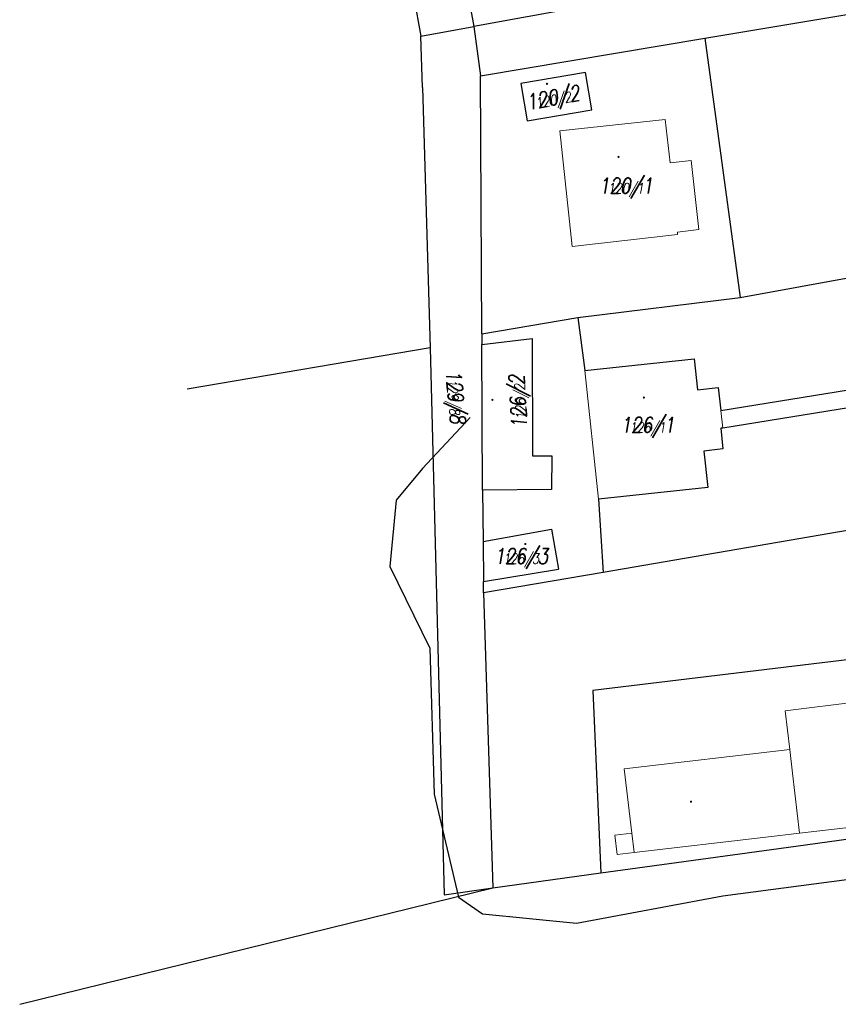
# Model space of a CAD drawing. Header units: feet. Extents: x -783217 to -782936, y -1044805 to -1043930.
# Tile 61 of 81: x -783102 to -783038, y -1044313 to -1044236. Entities that reach past the tile are written whole.
import ezdxf
from ezdxf.enums import TextEntityAlignment as Align

# ---------------------------------------------------------------- set-up
doc = ezdxf.new("R2010")
doc.units = ezdxf.units.FT
doc.header["$MEASUREMENT"] = 0
doc.layers.add('KN_hranice pozemků', color=140, linetype='Continuous', lineweight=30)
doc.layers.add('KN_slučky', color=253, linetype='Continuous', lineweight=9)
for name, color, linetype in [('KN_POZEMKY 500', 140, 'Continuous'), ('KN_značky kultur', 7, 'Continuous'), ('KN_čísla pozemků', 140, 'Continuous'), ('S_CETIN_METALIKA', 6, 'SDELSPOJO')]:
    doc.layers.add(name, color=color, linetype=linetype)
doc.styles.add('RomanD', font='romand.shx', dxfattribs={"width": 0.7, "oblique": 10})
doc.linetypes.add('SDELSPOJO', pattern='A,7,-6,[31,civil.shx,S=1,R=0,X=0,Y=0],-6', length=19)

# ---------------------------------------------------------------- blocks, each defined once
blk = doc.blocks.new('4.02_1')
at = {"layer": 'KN_značky kultur', "linetype": 'Continuous'}
h = blk.add_hatch(color=256, dxfattribs=at)
edge = h.paths.add_edge_path()
edge.add_arc((0, 0), 0.175, 0, 360)

msp = doc.modelspace()

# ---------------------------------------------------------------- linework, layer by layer
at = {"layer": 'KN_hranice pozemků', "linetype": 'Continuous'}
for p, q in [((-783075.043, -1044214.031), (-783070.77, -1044237.67)), ((-783070.66, -1044214.75), (-783066.64, -1044236.92)), ((-783048.67, -1044237.84), (-783007.54, -1044230.93)), ((-783048.74, -1044233.67), (-783066.64, -1044236.92)), ((-783070.77, -1044237.67), (-783066.64, -1044236.92)), ((-783066.64, -1044236.92), (-783066.13, -1044240.77)), ((-783070.65, -1044241.69), (-783070.77, -1044237.67)), ((-783066.13, -1044240.77), (-783048.67, -1044237.84)), ((-783048.67, -1044237.84), (-783045.92, -1044258.04)), ((-783066.03, -1044260.85), (-783066.13, -1044240.77)), ((-783057.96, -1044240.51), (-783062.99, -1044241.36)), ((-783057.47, -1044243.42), (-783057.96, -1044240.51)), ((-783070.65, -1044241.69), (-783070.05, -1044261.95)), ((-783062.99, -1044241.36), (-783062.5, -1044244.27)), ((-783062.5, -1044244.27), (-783057.47, -1044243.42)), ((-783045.92, -1044258.04), (-783008.34, -1044251.11)), ((-783058.54, -1044259.58), (-783045.92, -1044258.04)), ((-783066.03, -1044260.85), (-783058.54, -1044259.58)), ((-783058.54, -1044259.58), (-783058.01, -1044263.72)), ((-783047.42, -1044266.83), (-783007.66, -1044260.42)), ((-783066.03, -1044260.85), (-783066.02, -1044261.68)), ((-783070.05, -1044261.95), (-783088.963, -1044265.161)), ((-783070.05, -1044261.95), (-783068.96, -1044304.53)), ((-783066.02, -1044261.68), (-783062.11, -1044261.22)), ((-783065.98, -1044273.02), (-783066.02, -1044261.68)), ((-783062.11, -1044261.22), (-783062.07, -1044270.36)), ((-783007.56, -1044261.82), (-783047.27, -1044268.19)), ((-783058.01, -1044263.72), (-783049.49, -1044262.81)), ((-783049.49, -1044262.81), (-783049.23, -1044265.22)), ((-783049.23, -1044265.22), (-783047.61, -1044265.04)), ((-783047.61, -1044265.04), (-783047.42, -1044266.83)), ((-783047.27, -1044268.19), (-783047.42, -1044268.2)), ((-783047.42, -1044268.2), (-783047.25, -1044269.82)), ((-783062.07, -1044270.36), (-783060.57, -1044270.35)), ((-783060.57, -1044270.35), (-783060.6, -1044272.98)), ((-783047.25, -1044269.82), (-783048.73, -1044269.98)), ((-783048.73, -1044269.98), (-783048.43, -1044272.83)), ((-783013.65, -1044272.07), (-783056.57, -1044279.43)), ((-783060.6, -1044272.98), (-783065.98, -1044273.02)), ((-783065.98, -1044273.02), (-783065.91, -1044277.03)), ((-783048.43, -1044272.83), (-783056.94, -1044273.74)), ((-783056.94, -1044273.74), (-783056.57, -1044279.43)), ((-783065.91, -1044277.03), (-783060.59, -1044276.07)), ((-783060.59, -1044276.07), (-783060.06, -1044279.17)), ((-783065.91, -1044277.03), (-783065.89, -1044280.13)), ((-783065.89, -1044280.13), (-783060.06, -1044279.17)), ((-783056.57, -1044279.43), (-783065.88, -1044281.03)), ((-783065.88, -1044281.03), (-783065.89, -1044280.13)), ((-783065.88, -1044281.03), (-783065.17, -1044304)), ((-783030.31, -1044285.37), (-783057.38, -1044288.62)), ((-783057.38, -1044288.62), (-783056.76, -1044302.83)), ((-783041.57, -1044300.74), (-783025.04, -1044298.5)), ((-783053.91, -1044302.43), (-783041.57, -1044300.74)), ((-783056.76, -1044302.83), (-783053.91, -1044302.43)), ((-783065.17, -1044304), (-783056.76, -1044302.83)), ((-783068.96, -1044304.53), (-783065.17, -1044304))]:
    msp.add_line(p, q, dxfattribs=at)
at = {"layer": 'KN_hranice pozemků'}
msp.add_line((-783102.003, -1044313.06), (-783065.17, -1044304), dxfattribs=at)
at = {"layer": 'KN_slučky', "linetype": 'Continuous'}
for p, q in [((-783059.94, -1044245.04), (-783051.76, -1044244.16)), ((-783051.76, -1044244.16), (-783051.35, -1044247.55)), ((-783059, -1044254.07), (-783059.94, -1044245.04)), ((-783051.35, -1044247.55), (-783049.73, -1044247.37)), ((-783049.73, -1044247.37), (-783049.13, -1044252.74)), ((-783049.13, -1044252.74), (-783050.8, -1044252.93)), ((-783050.78, -1044253.12), (-783059, -1044254.07)), ((-783050.8, -1044252.93), (-783050.78, -1044253.12)), ((-783058.01, -1044263.72), (-783056.94, -1044273.74)), ((-783047.42, -1044266.83), (-783047.27, -1044268.19)), ((-783042.41, -1044290.2), (-783028.91, -1044288.54)), ((-783042.41, -1044290.2), (-783042.05, -1044293.23)), ((-783042.05, -1044293.23), (-783054.94, -1044294.73)), ((-783042.05, -1044293.23), (-783041.83, -1044295.07)), ((-783054.94, -1044294.73), (-783054.35, -1044299.74)), ((-783041.83, -1044295.07), (-783041.28, -1044299.74)), ((-783041.28, -1044299.74), (-783027.68, -1044298.16)), ((-783054.35, -1044299.74), (-783055.66, -1044299.89)), ((-783055.66, -1044299.89), (-783055.48, -1044301.4)), ((-783054.35, -1044299.74), (-783054.17, -1044301.25)), ((-783054.17, -1044301.25), (-783043.91, -1044300.05)), ((-783043.91, -1044300.05), (-783041.28, -1044299.74)), ((-783055.48, -1044301.4), (-783054.17, -1044301.25))]:
    msp.add_line(p, q, dxfattribs=at)
at = {"layer": 'S_CETIN_METALIKA', "ltscale": 0.2, "flags": 128}
msp.add_lwpolyline([(-783066.94, -1044267.37), (-783070.65, -1044271.35), (-783072.69, -1044273.8), (-783073.18, -1044278.97), (-783070.07, -1044285.34), (-783069.73, -1044296.71), (-783067.83, -1044304.71), (-783065.97, -1044306.01), (-783058.66, -1044306.75), (-783047.26, -1044304.61), (-783019.52, -1044300.96), (-783010.54, -1044300.16)], dxfattribs=at)

# ---------------------------------------------------------------- block references
at = {"layer": 'KN_značky kultur', "linetype": 'Continuous', "xscale": 0.5, "yscale": 0.5}
for p in [(-783060.95, -1044241.39), (-783055.38, -1044247.08), (-783053.4, -1044265.82), (-783065.2, -1044266), (-783062.63, -1044277.22), (-783049.74, -1044297.28)]:
    msp.add_blockref('4.02_1', p, dxfattribs=at)

# ---------------------------------------------------------------- texts
at = {"layer": 'KN_POZEMKY 500', "color": 5, "linetype": 'Continuous', "style": 'RomanD', "oblique": 10, "width": 0.8}
for s, rotation, p in [('120/2', 10.65701, (-783060.38, -1044243.05)), ('126/2', 93.16294, (-783062.61, -1044266.12))]:
    msp.add_text(s, height=1.2, rotation=rotation, dxfattribs=at).set_placement(p, align=Align.CENTER)
for s, p in [('120/1', (-783054.81, -1044249.92)), ('126/1', (-783053.12, -1044268.55)), ('126/3', (-783062.96, -1044278.76))]:
    msp.add_text(s, height=1.2, dxfattribs=at).set_placement(p, align=Align.CENTER)
at = {"layer": 'KN_POZEMKY 500', "linetype": 'Continuous', "style": 'RomanD', "oblique": 10, "width": 0.8}
msp.add_text('129/8', height=1.2, rotation=275.42081, dxfattribs=at).set_placement((-783068.65, -1044265.81), align=Align.CENTER)
at = {"layer": 'KN_čísla pozemků', "color": 5, "linetype": 'Continuous', "style": 'RomanD', "oblique": 10, "width": 0.8}
for s, rotation, p in [('120/2', 10.65701, (-783060.38, -1044243.05)), ('126/2', 93.16294, (-783062.61, -1044266.12))]:
    msp.add_text(s, height=0.8, rotation=rotation, dxfattribs=at).set_placement(p, align=Align.CENTER)
for s, p in [('120/1', (-783054.81, -1044249.92)), ('126/1', (-783053.12, -1044268.55)), ('126/3', (-783062.96, -1044278.76))]:
    msp.add_text(s, height=0.8, dxfattribs=at).set_placement(p, align=Align.CENTER)
at = {"layer": 'KN_čísla pozemků', "linetype": 'Continuous', "style": 'RomanD', "oblique": 10, "width": 0.8}
msp.add_text('129/8', height=0.8, rotation=275.42081, dxfattribs=at).set_placement((-783068.65, -1044265.81), align=Align.CENTER)

doc.saveas('drawing.dxf')
